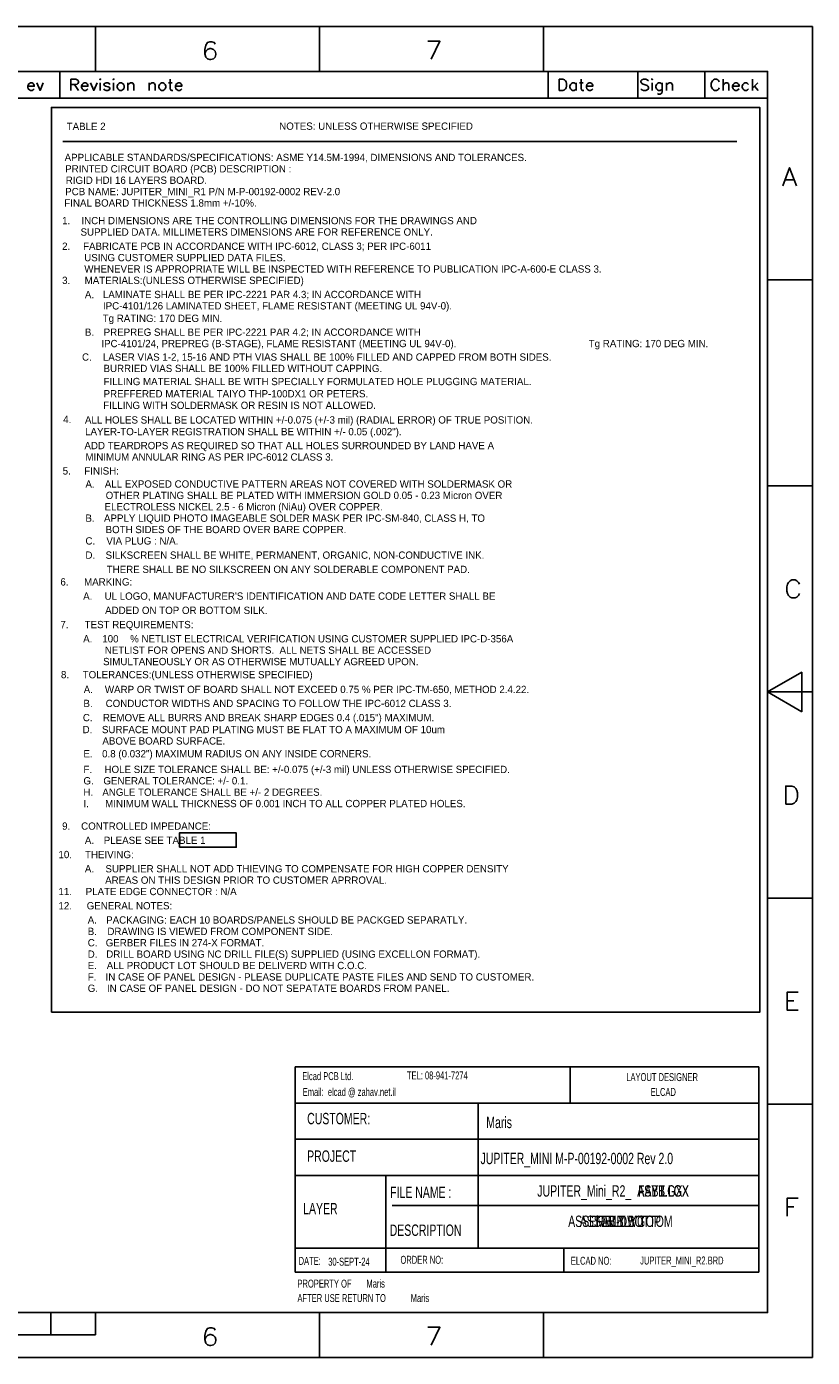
# Model space of a CAD drawing. Extents: x -36 to 384, y -28 to 269.
# Tile 53 of 53: x 208 to 384, y -28 to 269. Entities that reach past the tile are written whole.
import ezdxf
from ezdxf.enums import TextEntityAlignment as Align

# ---------------------------------------------------------------- set-up
doc = ezdxf.new("R2010")
doc.units = 0
for name, color, linetype in [('BG_DRILL_NOTES', 7, 'CONTINUOUS'), ('BG_HEADER_MARIS', 7, 'CONTINUOUS'), ('BG_TITLE_A3', 7, 'CONTINUOUS'), ('MA_FAB', 7, 'CONTINUOUS'), ('PG_ASSEMBLY_BOTTOM', 7, 'CONTINUOUS'), ('PG_ASSEMBLY_TOP', 7, 'CONTINUOUS')]:
    doc.layers.add(name, color=color, linetype=linetype)

msp = doc.modelspace()

# ---------------------------------------------------------------- linework, layer by layer
at = {"layer": 'BG_DRILL_NOTES'}
for points in [[(213.8426, 48.9966), (371.9576, 48.9966), (371.9576, 250.9266), (213.8426, 250.9266), (213.8426, 48.9966)], [(216.3826, 243.3066), (366.8776, 243.3066)]]:
    msp.add_lwpolyline(points, dxfattribs=at)
msp.add_lwpolyline([(242.4176, 85.8266), (255.1176, 85.8266), (255.1176, 89.0016), (242.4176, 89.0016)], close=True, dxfattribs=at)
at = {"layer": 'BG_HEADER_MARIS'}
for points in [[(268.259611, -9.052611), (268.256004, 36.794389)], [(268.256004, 36.794389), (371.764611, 36.794389)], [(329.651411, 28.691789), (329.651411, 36.819789)], [(371.764611, -9.052611), (371.76329, 36.791595)], [(268.259611, 28.717189), (371.764611, 28.717189)], [(309.118051, 12.537389), (309.118051, 28.729889)], [(268.259611, 20.665389), (371.764611, 20.665389)], [(268.259611, 12.537389), (371.764611, 12.537389)], [(288.488171, -3.665271), (288.485351, 12.532639)], [(309.120591, -3.672891), (309.116781, 12.532614)], [(289.9283, 5.892013), (371.764611, 5.857189)], [(268.259611, -3.667811), (371.764611, -3.667811)], [(288.488171, -9.062771), (288.488171, -3.665271)], [(328.203611, -9.052611), (328.203611, -3.655111)], [(268.259611, -9.052611), (371.764611, -9.052611)]]:
    msp.add_lwpolyline(points, dxfattribs=at)
at = {"layer": 'BG_TITLE_A3'}
for points in [[(383.709901, 268.965147), (-36.289996, 268.965147)], [(223.709992, 258.965141), (223.709992, 268.965147)], [(273.709892, 258.965141), (273.709892, 268.965147)], [(323.709995, 258.965141), (323.709995, 268.965147)], [(383.709901, -28.034742), (383.709901, 268.965147)], [(250.378189, 265.01946), (250.187689, 265.40046), (249.616189, 265.59096), (249.235189, 265.59096), (248.663689, 265.40046), (248.282993, 264.82896), (248.092493, 263.87646), (248.092493, 262.924239), (248.282993, 262.162239), (248.663689, 261.781239), (249.235189, 261.590942), (249.425689, 261.590942), (249.997189, 261.781239), (250.378189, 262.162239), (250.568511, 262.733739), (250.568511, 262.924239), (250.378189, 263.495739), (249.997189, 263.87646), (249.425689, 264.06696), (249.235189, 264.06696), (248.663689, 263.87646), (248.282993, 263.495739), (248.092493, 262.924239)], [(298.643294, 261.680655), (300.547989, 265.680647), (297.881497, 265.680647)], [(373.709895, 258.965141), (-26.289991, 258.965141)], [(215.710008, 252.965153), (215.710008, 258.965141)], [(324.709993, 252.965153), (324.709993, 258.965141)], [(344.710004, 252.965153), (344.710004, 258.965141)], [(359.709999, 252.965153), (359.709999, 258.965141)], [(373.709895, -18.034838), (373.709895, 258.965141)], [(209.995795, 255.072337), (209.757493, 254.834339), (209.519495, 254.715239), (209.162396, 254.715239), (208.924398, 254.834339), (208.686095, 255.072337), (208.567299, 255.429461), (208.567299, 255.667739), (208.686095, 256.024837), (208.924398, 256.262861), (209.162396, 256.381961), (209.519495, 256.381961), (209.757493, 256.262861), (209.876593, 256.14376), (209.995795, 255.905737), (209.995795, 255.667739), (208.567299, 255.667739)], [(210.590892, 256.381961), (211.305089, 254.715239), (212.019591, 256.381961)], [(218.186305, 254.715239), (218.186305, 257.215361), (219.257601, 257.215361), (219.614801, 257.09626), (219.733901, 256.977058), (219.852697, 256.73906), (219.852697, 256.500859), (219.733901, 256.262861), (219.614801, 256.14376), (219.257601, 256.024837), (218.186305, 256.024837)], [(219.019603, 256.024837), (219.852697, 254.715239)], [(221.995695, 255.072337), (221.757697, 254.834339), (221.519496, 254.715239), (221.162397, 254.715239), (220.924399, 254.834339), (220.686097, 255.072337), (220.567199, 255.429461), (220.567199, 255.667739), (220.686097, 256.024837), (220.924399, 256.262861), (221.162397, 256.381961), (221.519496, 256.381961), (221.757697, 256.262861), (221.876595, 256.14376), (221.995695, 255.905737), (221.995695, 255.667739), (220.567199, 255.667739)], [(222.590893, 256.381961), (223.305395, 254.715239), (224.019593, 256.381961)], [(224.733891, 256.381961), (224.733891, 254.715239)], [(225.567189, 255.072337), (225.686112, 254.834339), (226.043211, 254.715239), (226.400411, 254.715239), (226.757713, 254.834339), (226.87661, 255.072337), (226.87661, 255.191438), (226.757713, 255.429461), (226.519511, 255.548562), (225.924389, 255.667739), (225.686112, 255.78656), (225.567189, 256.024837), (225.686112, 256.262861), (226.043211, 256.381961), (226.400411, 256.381961), (226.757713, 256.262861), (226.87661, 256.024837)], [(227.710009, 256.381961), (227.710009, 254.715239)], [(230.924405, 256.381961), (230.924405, 254.715239)], [(230.924405, 255.905737), (231.281503, 256.262861), (231.519501, 256.381961), (231.8766, 256.381961), (232.114903, 256.262861), (232.233699, 255.905737), (232.233699, 254.715239)], [(235.686092, 256.381961), (235.686092, 254.715239)], [(235.686092, 255.905737), (236.043191, 256.262861), (236.281493, 256.381961), (236.638592, 256.381961), (236.87659, 256.262861), (236.995691, 255.905737), (236.995691, 254.715239)], [(239.971809, 256.381961), (240.805208, 256.381961)], [(240.329009, 257.215361), (240.329009, 255.191438), (240.448109, 254.834339), (240.686107, 254.715239), (240.924309, 254.715239)], [(242.948206, 255.072337), (242.710005, 254.834339), (242.472007, 254.715239), (242.114807, 254.715239), (241.876605, 254.834339), (241.638607, 255.072337), (241.519507, 255.429461), (241.519507, 255.667739), (241.638607, 256.024837), (241.876605, 256.262861), (242.114807, 256.381961), (242.472007, 256.381961), (242.710005, 256.262861), (242.829105, 256.14376), (242.948206, 255.905737), (242.948206, 255.667739), (241.519507, 255.667739)], [(330.995807, 256.024837), (330.757505, 256.262861), (330.519507, 256.381961), (330.162408, 256.381961), (329.92441, 256.262861), (329.686209, 256.024837), (329.567007, 255.667739), (329.567007, 255.429461), (329.686209, 255.072337), (329.92441, 254.834339), (330.162408, 254.715239), (330.519507, 254.715239), (330.757505, 254.834339), (330.995807, 255.072337)], [(330.995807, 256.381961), (330.995807, 254.715239)], [(331.710005, 256.381961), (332.543404, 256.381961)], [(332.067205, 257.215361), (332.067205, 255.191438), (332.186305, 254.834339), (332.424303, 254.715239), (332.662301, 254.715239)], [(334.686097, 255.072337), (334.448201, 254.834339), (334.209898, 254.715239), (333.852799, 254.715239), (333.614801, 254.834339), (333.376803, 255.072337), (333.257703, 255.429461), (333.257703, 255.667739), (333.376803, 256.024837), (333.614801, 256.262861), (333.852799, 256.381961), (334.209898, 256.381961), (334.448201, 256.262861), (334.566997, 256.14376), (334.686097, 255.905737), (334.686097, 255.667739), (333.257703, 255.667739)], [(345.428087, 255.072337), (345.666289, 254.834339), (346.023413, 254.715239), (346.499688, 254.715239), (346.856812, 254.834339), (347.09481, 255.072337), (347.09481, 255.429461), (346.975709, 255.667739), (346.856812, 255.78656), (346.618611, 255.905737), (345.904312, 256.14376), (345.666289, 256.262861), (345.547188, 256.381961), (345.428087, 256.619959), (345.428087, 256.857957), (345.666289, 257.09626), (346.023413, 257.215361), (346.499688, 257.215361), (346.856812, 257.09626), (347.09481, 256.857957)], [(347.928209, 256.381961), (347.928209, 254.715239)], [(350.190105, 256.024837), (349.952107, 256.262861), (349.713804, 256.381961), (349.356705, 256.381961), (349.118707, 256.262861), (348.880405, 256.024837), (348.761609, 255.667739), (348.761609, 255.429461), (348.880405, 255.072337), (349.118707, 254.834339), (349.356705, 254.715239), (349.713804, 254.715239), (349.952107, 254.834339), (350.190105, 255.072337)], [(349.118707, 254.00094), (349.356705, 253.881839), (349.713804, 253.881839), (349.952107, 254.00094), (350.070903, 254.12004), (350.190105, 254.477241), (350.190105, 256.381961)], [(351.142605, 256.381961), (351.142605, 254.715239)], [(351.142605, 255.905737), (351.499703, 256.262861), (351.737701, 256.381961), (352.0948, 256.381961), (352.332798, 256.262861), (352.451899, 255.905737), (352.451899, 254.715239)], [(362.935799, 255.310361), (362.816902, 255.072337), (362.578599, 254.834339), (362.340703, 254.715239), (361.864402, 254.715239), (361.626404, 254.834339), (361.388203, 255.072337), (361.269305, 255.310361), (361.150205, 255.667739), (361.150205, 256.262861), (361.269305, 256.619959), (361.388203, 256.857957), (361.626404, 257.09626), (361.864402, 257.215361), (362.340703, 257.215361), (362.578599, 257.09626), (362.816902, 256.857957), (362.935799, 256.619959)], [(363.769097, 257.215361), (363.769097, 254.715239)], [(363.769097, 255.905737), (364.126297, 256.262861), (364.364499, 256.381961), (364.721597, 256.381961), (364.959595, 256.262861), (365.078797, 255.905737), (365.078797, 254.715239)], [(367.340591, 255.072337), (367.102593, 254.834339), (366.864392, 254.715239), (366.507293, 254.715239), (366.269295, 254.834339), (366.030993, 255.072337), (365.912095, 255.429461), (365.912095, 255.667739), (366.030993, 256.024837), (366.269295, 256.262861), (366.507293, 256.381961), (366.864392, 256.381961), (367.102593, 256.262861), (367.221491, 256.14376), (367.340591, 255.905737), (367.340591, 255.667739), (365.912095, 255.667739)], [(369.483411, 256.024837), (369.245388, 256.262861), (369.00739, 256.381961), (368.650291, 256.381961), (368.411989, 256.262861), (368.173991, 256.024837), (368.05489, 255.667739), (368.05489, 255.429461), (368.173991, 255.072337), (368.411989, 254.834339), (368.650291, 254.715239), (369.00739, 254.715239), (369.245388, 254.834339), (369.483411, 255.072337)], [(370.316811, 257.215361), (370.316811, 254.715239)], [(371.507309, 256.381961), (370.316811, 255.191438)], [(370.79301, 255.667739), (371.626409, 254.715239)], [(203.710007, 252.965153), (373.709895, 252.965153)], [(377.095309, 233.465345), (378.619004, 237.465337), (380.143004, 233.465345)], [(377.666809, 234.79854), (379.571504, 234.79854)], [(383.709901, 212.465158), (373.709895, 212.465158)], [(383.709901, 166.46525), (373.709895, 166.46525)], [(380.826493, 142.417444), (380.635993, 142.036749), (380.255297, 141.655749), (379.874297, 141.465249), (379.112297, 141.465249), (378.731297, 141.655749), (378.350501, 142.036749), (378.160001, 142.417444), (377.969501, 142.988944), (377.969501, 143.941444), (378.160001, 144.512741), (378.350501, 144.893741), (378.731297, 145.274741), (379.112297, 145.465241), (379.874297, 145.465241), (380.255297, 145.274741), (380.635993, 144.893741), (380.826493, 144.512741)], [(373.709895, 120.46524), (383.709901, 120.46524)], [(383.709901, 74.465155), (373.709895, 74.465155)], [(380.543105, 49.465154), (378.066808, 49.465154), (378.066808, 53.465146), (380.543105, 53.465146)], [(378.066808, 51.560451), (379.590605, 51.560451)], [(383.709901, 28.465247), (373.709895, 28.465247)], [(378.066808, 3.465246), (378.066808, 7.465238), (380.543105, 7.465238)], [(378.066808, 5.560543), (379.590605, 5.560543)], [(-26.289991, -18.034838), (373.709895, -18.034838)], [(213.710012, -23.034854), (213.710012, -18.034838)], [(223.709992, -23.034854), (223.709992, -18.034838)], [(273.709892, -28.034742), (273.709892, -18.034838)], [(323.709995, -28.034742), (323.709995, -18.034838)], [(123.709913, -23.034854), (223.709992, -23.034854)], [(250.378189, -21.980449), (250.187689, -21.599754), (249.616189, -21.409254), (249.235189, -21.409254), (248.663689, -21.599754), (248.282993, -22.170949), (248.092493, -23.123449), (248.092493, -24.075644), (248.282993, -24.837644), (248.663689, -25.218644), (249.235189, -25.409144), (249.425689, -25.409144), (249.997189, -25.218644), (250.378189, -24.837644), (250.568511, -24.266144), (250.568511, -24.075644), (250.378189, -23.504449), (249.997189, -23.123449), (249.425689, -22.932949), (249.235189, -22.932949), (248.663689, -23.123449), (248.282993, -23.504449), (248.092493, -24.075644)], [(298.643294, -25.319253), (300.547989, -21.319261), (297.881497, -21.319261)], [(383.709901, -28.034742), (-36.289996, -28.034742)]]:
    msp.add_lwpolyline(points, dxfattribs=at)
for points in [[(-26.289991, -18.034838), (-26.289991, 258.965141), (373.709895, 258.965141), (373.709895, -18.034838)], [(224.733891, 257.334258), (224.852713, 257.215361), (224.733891, 257.09626), (224.614689, 257.215361)], [(227.710009, 257.334258), (227.82911, 257.215361), (227.710009, 257.09626), (227.590909, 257.215361)], [(228.662509, 255.072337), (228.543409, 255.429461), (228.543409, 255.667739), (228.662509, 256.024837), (228.900507, 256.262861), (229.138505, 256.381961), (229.495604, 256.381961), (229.733907, 256.262861), (229.971905, 256.024837), (230.091005, 255.667739), (230.091005, 255.429461), (229.971905, 255.072337), (229.733907, 254.834339), (229.495604, 254.715239), (229.138505, 254.715239), (228.900507, 254.834339)], [(237.948191, 255.072337), (237.82909, 255.429461), (237.82909, 255.667739), (237.948191, 256.024837), (238.186189, 256.262861), (238.424212, 256.381961), (238.781311, 256.381961), (239.019588, 256.262861), (239.257611, 256.024837), (239.376712, 255.667739), (239.376712, 255.429461), (239.257611, 255.072337), (239.019588, 254.834339), (238.781311, 254.715239), (238.424212, 254.715239), (238.186189, 254.834339)], [(327.18629, 254.715239), (327.18629, 257.215361), (328.01941, 257.215361), (328.376788, 257.09626), (328.614811, 256.857957), (328.733912, 256.619959), (328.852809, 256.262861), (328.852809, 255.667739), (328.733912, 255.310361), (328.614811, 255.072337), (328.376788, 254.834339), (328.01941, 254.715239)], [(347.928209, 257.334258), (348.04731, 257.215361), (347.928209, 257.09626), (347.809109, 257.215361)], [(381.329895, 116.050746), (381.329895, 124.879837), (373.709895, 120.46524)], [(377.752889, 95.465062), (377.752889, 99.465359), (379.08611, 99.465359), (379.65761, 99.274859), (380.03861, 98.893859), (380.22911, 98.512859), (380.41961, 97.941359), (380.41961, 96.989062), (380.22911, 96.417562), (380.03861, 96.036562), (379.65761, 95.655562), (379.08611, 95.465062)]]:
    msp.add_lwpolyline(points, close=True, dxfattribs=at)

# ---------------------------------------------------------------- texts
at = {"layer": 'BG_DRILL_NOTES'}
for s, p in [('TABLE 2', (217.2462, 245.889018)), ('NOTES: UNLESS OTHERWISE SPECIFIED', (264.6934, 245.939818)), ('APPLICABLE STANDARDS/SPECIFICATIONS: ASME Y14.5M-1994, DIMENSIONS AND TOLERANCES.', (216.789, 238.954818)), ('PRINTED CIRCUIT BOARD (PCB) DESCRIPTION :', (216.916, 236.414818)), ('RIGID HDI 16 LAYERS BOARD.', (217.043, 233.874818)), ('PCB NAME: JUPITER_MINI_R1 P/N M-P-00192-0002 REV-2.0', (216.916, 231.334818)), ('FINAL BOARD THICKNESS 1.8mm +/-10%.', (216.7128, 228.794818)), ('1.', (216.2302, 224.857818)), ('INCH DIMENSIONS ARE THE CONTROLLING DIMENSIONS FOR THE DRAWINGS AND', (220.5482, 224.857818)), ('SUPPLIED DATA. MILLIMETERS DIMENSIONS ARE FOR REFERENCE ONLY.', (220.345, 222.317818)), ('2.', (216.2302, 219.142818)), ('FABRICATE PCB IN ACCORDANCE WITH IPC-6012, CLASS 3; PER IPC-6011', (220.9038, 219.142818)), ('USING CUSTOMER SUPPLIED DATA FILES.', (221.1578, 216.602818)), ('WHENEVER IS APPROPRIATE WILL BE INSPECTED WITH REFERENCE TO PUBLICATION IPC-A-600-E CLASS 3.', (221.1832, 214.062818)), ('3.', (216.2302, 211.522818)), ('MATERIALS:(UNLESS OTHERWISE SPECIFIED)', (221.2594, 211.522818)), ('A.', (221.3102, 208.347818)), ('LAMINATE SHALL BE PER IPC-2221 PAR 4.3; IN ACCORDANCE WITH', (225.3234, 208.373218)), ('IPC-4101/126 LAMINATED SHEET, FLAME RESISTANT (MEETING UL 94V-0).', (225.3488, 205.833218)), ('Tg RATING: 170 DEG MIN.', (225.285046, 203.048362)), ('B.', (221.3102, 199.963278)), ('IPC-4101/24, PREPREG (B-STAGE), FLAME RESISTANT (MEETING UL 94V-0).', (224.9932, 197.423278)), ('PREPREG SHALL BE PER IPC-2221 PAR 4.2; IN ACCORDANCE WITH', (225.5012, 199.963278)), ('Tg RATING: 170 DEG MIN.', (333.7814, 197.423278)), ('C.', (220.67012, 194.410838)), ('LASER VIAS 1-2, 15-16 AND PTH VIAS SHALL BE 100% FILLED AND CAPPED FROM BOTH SIDES.', (225.31832, 194.410838)), ('BURRIED VIAS SHALL BE 100% FILLED WITHOUT CAPPING.', (225.47072, 191.870838)), ('FILLING MATERIAL SHALL BE WITH SPECIALLY FORMULATED HOLE PLUGGING MATERIAL.', (225.47072, 188.947298)), ('PREFFERED MATERIAL TAIYO THP-100DX1 OR PETERS.', (225.48342, 186.216798)), ('FILLING WITH SOLDERMASK OR RESIN IS NOT ALLOWED.', (225.412046, 183.632602)), ('4.', (216.471246, 180.503322)), ('ALL HOLES SHALL BE LOCATED WITHIN +/-0.075 (+/-3 mil) (RADIAL ERROR) OF TRUE POSITION.', (221.325186, 180.376322)), ('LAYER-TO-LAYER REGISTRATION SHALL BE WITHIN +/- 0.05 (.002").', (221.361, 177.763678)), ('ADD TEARDROPS AS REQUIRED SO THAT ALL HOLES SURROUNDED BY LAND HAVE A', (221.2086, 174.649638)), ('MINIMUM ANNULAR RING AS PER IPC-6012 CLASS 3.', (221.43974, 172.109638)), ('5.', (216.3572, 168.998138)), ('FINISH:', (221.1832, 168.998138)), ('A.', (221.4372, 166.074598)), ('ALL EXPOSED CONDUCTIVE PATTERN AREAS NOT COVERED WITH SOLDERMASK OR', (225.7552, 166.074598)), ('OTHER PLATING SHALL BE PLATED WITH IMMERSION GOLD 0.05 - 0.23 Micron OVER', (225.9584, 163.534598)), ('ELECTROLESS NICKEL 2.5 - 6 Micron (NiAu) OVER COPPER.', (225.7044, 160.994598)), ('B.', (221.4372, 158.454598)), ('APPLY LIQUID PHOTO IMAGEABLE SOLDER MASK PER IPC-SM-840, CLASS H, TO', (225.5774, 158.454598)), ('BOTH SIDES OF THE BOARD OVER BARE COPPER.', (225.933, 155.914598)), ('C.', (221.4372, 153.374598)), ('VIA PLUG : N/A.', (226.1108, 153.374598)), ('D.', (221.4372, 150.199598)), ('SILKSCREEN SHALL BE WHITE, PERMANENT, ORGANIC, NON-CONDUCTIVE INK.', (225.933, 150.199598)), ('THERE SHALL BE NO SILKSCREEN ON ANY SOLDERABLE COMPONENT PAD.', (226.187, 147.024598)), ('6.', (215.84666, 144.230598)), ('MARKING:', (221.12986, 144.230598)), ('A.', (220.92666, 141.055598)), ("UL LOGO, MANUFACTURER'S IDENTIFICATION AND DATE CODE LETTER SHALL BE", (225.70186, 141.055598)), ('ADDED ON TOP OR BOTTOM SILK.', (225.82886, 137.880598)), ('7.', (215.84666, 134.705598)), ('TEST REQUIREMENTS:', (221.25686, 134.705598)), ('A.', (220.92666, 131.530598)), ('100', (225.19386, 131.530598)), ('% NETLIST ELECTRICAL VERIFICATION USING CUSTOMER SUPPLIED IPC-D-356A', (231.41686, 131.530598)), ('SIMULTANEOUSLY OR AS OTHERWISE MUTUALLY AGREED UPON.', (225.37166, 126.450598)), ('NETLIST FOR OPENS AND SHORTS.  ALL NETS SHALL BE ACCESSED', (225.75266, 128.990598)), ('8.', (215.97366, 123.527058)), ('TOLERANCES:(UNLESS OTHERWISE SPECIFIED)', (220.82506, 123.527058)), ('A.', (221.05366, 120.222518)), ('WARP OR TWIST OF BOARD SHALL NOT EXCEED 0.75 % PER IPC-TM-650, METHOD 2.4.22.', (225.77806, 120.222518)), ('B.', (220.9927, 117.108478)), ('CONDUCTOR WIDTHS AND SPACING TO FOLLOW THE IPC-6012 CLASS 3.', (225.9457, 117.108478)), ('C.', (220.86316, 113.941098)), ('D.', (220.79966, 111.274098)), ('SURFACE MOUNT PAD PLATING MUST BE FLAT TO A MAXIMUM OF 10um', (225.11766, 111.274098)), ('REMOVE ALL BURRS AND BREAK SHARP EDGES 0.4 (.015") MAXIMUM.', (225.33356, 113.941098)), ('ABOVE BOARD SURFACE.', (225.21926, 108.734098)), ('E.', (220.99016, 105.874058)), ('0.8 (0.032") MAXIMUM RADIUS ON ANY INSIDE CORNERS.', (225.15576, 105.874058)), ('F.', (220.99016, 102.379018)), ('HOLE SIZE TOLERANCE SHALL BE: +/-0.075 (+/-3 mil) UNLESS OTHERWISE SPECIFIED.', (225.68916, 102.379018)), ('G.', (220.99016, 99.839018)), ('GENERAL TOLERANCE: +/- 0.1.', (225.43516, 99.839018)), ('H.', (220.99016, 97.299018)), ('ANGLE TOLERANCE SHALL BE +/- 2 DEGREES.', (225.20656, 97.299018)), ('I.', (220.99016, 94.759018)), ('MINIMUM WALL THICKNESS OF 0.001 INCH TO ALL COPPER PLATED HOLES.', (225.84156, 94.759018)), ('9.', (216.2302, 89.729818)), ('CONTROLLED IMPEDANCE:', (220.472, 89.729818)), ('A.', (221.3102, 86.554818)), ('PLEASE SEE TABLE 1', (225.5266, 86.554818)), ('10.', (215.4174, 83.379818)), ('THEIVING:', (221.3356, 83.379818)), ('A.', (221.3102, 80.204818)), ('SUPPLIER SHALL NOT ADD THIEVING TO COMPENSATE FOR HIGH COPPER DENSITY', (225.9076, 80.204818)), ('AREAS ON THIS DESIGN PRIOR TO CUSTOMER APRROVAL.', (225.8314, 77.664818)), ('11.', (215.4174, 75.124818)), ('PLATE EDGE CONNECTOR : N/A', (221.488, 75.124818)), ('12.', (215.4174, 71.949818)), ('GENERAL NOTES:', (221.7166, 71.949818)), ('A.', (221.9452, 68.774818)), ('PACKAGING: EACH 10 BOARDS/PANELS SHOULD BE PACKGED SEPARATLY.', (226.06, 68.774818)), ('C.', (221.9452, 63.694818)), ('B.', (221.9452, 66.234818)), ('GERBER FILES IN 274-X FORMAT.', (225.9584, 63.694818)), ('DRAWING IS VIEWED FROM COMPONENT SIDE.', (226.3394, 66.234818)), ('D.', (221.9452, 61.154818)), ('DRILL BOARD USING NC DRILL FILE(S) SUPPLIED (USING EXCELLON FORMAT).', (226.0854, 61.154818)), ('E.', (221.9452, 58.614818)), ('ALL PRODUCT LOT SHOULD BE DELIVERD WITH C.O.C.', (226.187, 58.614818)), ('F.', (221.9452, 56.074818)), ('IN CASE OF PANEL DESIGN - PLEASE DUPLICATE PASTE FILES AND SEND TO CUSTOMER.', (225.933, 56.074818)), ('G.', (221.9452, 53.534818)), ('IN CASE OF PANEL DESIGN - DO NOT SEPATATE BOARDS FROM PANEL.', (226.2378, 53.534818))]:
    msp.add_text(s, height=1.6256, dxfattribs=at).set_placement(p)
at = {"layer": 'BG_HEADER_MARIS'}
for s, height, width, p in [('Elcad PCB Ltd.', 1.778, 0.685714, (269.834411, 33.847989)), ('TEL: 08-941-7274', 1.778, 0.685714, (293.202411, 34.000389)), ('LAYOUT DESIGNER', 1.778, 0.685714, (342.170004, 33.636509)), ('Email:  elcad @ zahav.net.il', 1.778, 0.685714, (269.936011, 30.317389)), ('ELCAD', 1.778, 0.685714, (347.634611, 30.317389)), ('CUSTOMER:', 2.54, 0.69, (270.926611, 23.992789)), ('Maris', 2.54, 0.69, (310.911291, 23.136809)), ('PROJECT', 2.54, 0.69, (270.926611, 15.610789)), ('JUPITER_MINI M-P-00192-0002 Rev 2.0', 2.54, 0.69, (309.62854, 15.088362)), ('FILE NAME :', 2.54, 0.69, (289.458451, 7.533589)), ('LAYER', 2.54, 0.69, (270.035071, 3.893769)), ('DESCRIPTION', 2.54, 0.69, (289.350704, -0.922731)), ('DATE:', 1.778, 0.685714, (269.019071, -7.383831)), ('30-SEPT-24', 1.778, 0.685714, (275.62556, -7.560818)), ('ORDER NO:', 1.778, 0.685714, (291.754611, -7.147611)), ('ELCAD NO:', 1.778, 0.685714, (329.78852, -7.357618)), ('JUPITER_MINI_R2.BRD', 1.778, 0.685714, (345.26474, -7.299198)), ('PROPERTY OF', 1.778, 0.685714, (268.767611, -12.456211)), ('Maris', 1.778, 0.685714, (284.160011, -12.456211)), ('AFTER USE RETURN TO', 1.778, 0.685714, (268.767611, -15.682011)), ('Maris', 1.778, 0.685714, (294.040611, -15.682011))]:
    msp.add_text(s, height=height, dxfattribs=dict(at, width=width)).set_placement(p)
at = {"layer": 'BG_HEADER_MARIS', "width": 0.69}
msp.add_text('JUPITER_Mini_R2_', height=2.54, dxfattribs=at).set_placement((343.2683, 7.839202), align=Align.RIGHT)
at = {"layer": 'MA_FAB', "width": 0.69}
for s, p in [('FAB.LGX', (349.7453, 7.839202)), ('FAB-DWG', (340.8553, 1.066013))]:
    msp.add_text(s, height=2.54, dxfattribs=at).set_placement(p, align=Align.CENTER)
at = {"layer": 'PG_ASSEMBLY_BOTTOM', "width": 0.69}
for s, p in [('ASYB.LGX', (350.3803, 7.839202)), ('ASSEMBLY BOTTOM', (340.8553, 1.066013))]:
    msp.add_text(s, height=2.54, dxfattribs=at).set_placement(p, align=Align.CENTER)
at = {"layer": 'PG_ASSEMBLY_TOP', "width": 0.69}
for s, p in [('ASYT.LGX', (350.3803, 7.839202)), ('ASSEMBLY TOP', (340.8553, 1.066013))]:
    msp.add_text(s, height=2.54, dxfattribs=at).set_placement(p, align=Align.CENTER)

doc.saveas('drawing.dxf')
